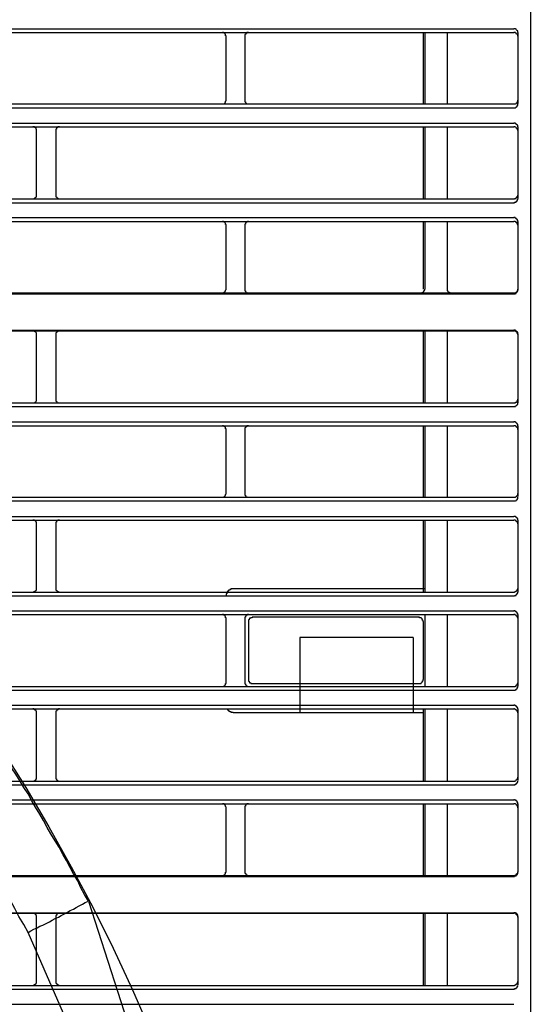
# Model space of a CAD drawing. Header units: millimetres. Extents: x 39871 to 53385, y 51832 to 57813.
# Tile 41 of 88: x 48642 to 48669, y 52544 to 52596. Entities that reach past the tile are written whole.
import ezdxf
from ezdxf import colors
from ezdxf.entities.mleader import LeaderData, LeaderLine
from ezdxf.math import Vec2, Vec3

# ---------------------------------------------------------------- set-up
doc = ezdxf.new("R2010")
doc.units = ezdxf.units.MM
doc.layers.add('AQUAREA', color=7, linetype='Continuous')
doc.layers.add('IS_KAN_OPIS', color=7, linetype='Continuous', lineweight=30)
doc.styles.add('ARIAL', font='ARIALN.TTF')

# ---------------------------------------------------------------- blocks, each defined once
blk = doc.blocks.new('SPLIT')
at = {"layer": 'AQUAREA'}
for points in [[(24879.86, -989.12), (24879.86, -1542.75)], [(24308.59, -1037.77), (24877.69, -1037.77)], [(24308.59, -1038.26), (24877.69, -1038.26)], [(24839.96, -1038.75), (24839.96, -1038.75), (24839.96, -1038.68), (24839.89, -1038.68), (24839.89, -1038.61), (24839.89, -1038.54), (24839.89, -1038.47), (24839.82, -1038.47), (24839.82, -1038.4), (24839.75, -1038.4), (24839.75, -1038.33), (24839.68, -1038.33), (24839.61, -1038.26), (24839.54, -1038.26), (24839.47, -1038.26)], [(24842.9, -1038.26), (24842.9, -1038.26), (24842.83, -1038.26), (24842.76, -1038.26), (24842.69, -1038.26), (24842.69, -1038.33), (24842.62, -1038.33), (24842.62, -1038.4), (24842.55, -1038.4), (24842.55, -1038.47), (24842.48, -1038.47), (24842.48, -1038.54), (24842.41, -1038.54), (24842.41, -1038.61), (24842.41, -1038.68), (24842.41, -1038.75)], [(24865.79, -1038.26), (24865.79, -1047.64)], [(24866, -1038.26), (24866, -1047.64)], [(24868.94, -1038.26), (24868.94, -1047.64)], [(24878.18, -1038.26), (24878.18, -1038.26), (24878.18, -1038.19), (24878.18, -1038.12), (24878.18, -1038.05), (24878.11, -1038.05), (24878.11, -1037.98), (24878.04, -1037.91), (24877.97, -1037.84), (24877.9, -1037.84), (24877.9, -1037.77), (24877.83, -1037.77), (24877.76, -1037.77), (24877.69, -1037.77)], [(24878.18, -1038.75), (24878.18, -1038.75), (24878.18, -1038.68), (24878.18, -1038.61), (24878.18, -1038.54), (24878.11, -1038.54), (24878.11, -1038.47), (24878.04, -1038.47), (24878.04, -1038.4), (24877.97, -1038.4), (24877.97, -1038.33), (24877.9, -1038.33), (24877.9, -1038.26), (24877.83, -1038.26), (24877.76, -1038.26), (24877.69, -1038.26)], [(24878.18, -1038.26), (24878.18, -1047.57)], [(24839.96, -1047.15), (24839.96, -1038.75)], [(24842.41, -1038.75), (24842.41, -1047.15)], [(24308.59, -1047.64), (24877.69, -1047.64)], [(24839.47, -1047.64), (24839.47, -1047.64), (24839.54, -1047.64), (24839.61, -1047.64), (24839.68, -1047.64), (24839.68, -1047.57), (24839.75, -1047.57), (24839.82, -1047.5), (24839.82, -1047.43), (24839.89, -1047.43), (24839.89, -1047.36), (24839.89, -1047.29), (24839.96, -1047.22), (24839.96, -1047.15)], [(24842.41, -1047.15), (24842.41, -1047.22), (24842.41, -1047.29), (24842.41, -1047.36), (24842.48, -1047.36), (24842.48, -1047.43), (24842.48, -1047.5), (24842.55, -1047.5), (24842.55, -1047.57), (24842.62, -1047.57), (24842.69, -1047.64), (24842.76, -1047.64), (24842.83, -1047.64), (24842.9, -1047.64)], [(24877.69, -1047.64), (24877.69, -1047.64), (24877.76, -1047.64), (24877.83, -1047.64), (24877.9, -1047.64), (24877.97, -1047.57), (24878.04, -1047.57), (24878.04, -1047.5), (24878.11, -1047.5), (24878.11, -1047.43), (24878.11, -1047.36), (24878.18, -1047.36), (24878.18, -1047.29), (24878.18, -1047.22), (24878.18, -1047.15)], [(24877.69, -1048.13), (24877.69, -1048.13), (24877.76, -1048.13), (24877.83, -1048.13), (24877.9, -1048.13), (24877.97, -1048.06), (24878.04, -1048.06), (24878.04, -1047.99), (24878.11, -1047.99), (24878.11, -1047.92), (24878.11, -1047.85), (24878.18, -1047.85), (24878.18, -1047.78), (24878.18, -1047.71), (24878.18, -1047.64)], [(24308.59, -1048.13), (24877.69, -1048.13)], [(24308.59, -1050.16), (24877.69, -1050.16)], [(24878.18, -1050.65), (24878.18, -1050.65), (24878.18, -1050.58), (24878.18, -1050.51), (24878.18, -1050.44), (24878.11, -1050.44), (24878.11, -1050.37), (24878.04, -1050.37), (24878.04, -1050.3), (24877.97, -1050.3), (24877.97, -1050.23), (24877.9, -1050.23), (24877.9, -1050.16), (24877.83, -1050.16), (24877.76, -1050.16), (24877.69, -1050.16)], [(24308.59, -1050.65), (24877.69, -1050.65)], [(24815.11, -1051.14), (24815.11, -1051.14), (24815.11, -1051.07), (24815.11, -1051), (24815.11, -1050.93), (24815.04, -1050.93), (24815.04, -1050.86), (24815.04, -1050.79), (24814.97, -1050.79), (24814.9, -1050.72), (24814.83, -1050.72), (24814.83, -1050.65), (24814.76, -1050.65), (24814.69, -1050.65), (24814.62, -1050.65)], [(24815.11, -1059.61), (24815.11, -1051.14)], [(24818.12, -1050.65), (24818.12, -1050.65), (24818.05, -1050.65), (24817.98, -1050.65), (24817.91, -1050.65), (24817.91, -1050.72), (24817.84, -1050.72), (24817.77, -1050.72), (24817.77, -1050.79), (24817.7, -1050.79), (24817.7, -1050.86), (24817.7, -1050.93), (24817.63, -1050.93), (24817.63, -1051), (24817.63, -1051.07), (24817.63, -1051.14)], [(24817.63, -1051.14), (24817.63, -1059.61)], [(24865.79, -1050.65), (24865.79, -1060.1)], [(24866, -1050.65), (24866, -1060.1)], [(24868.94, -1050.65), (24868.94, -1060.1)], [(24878.18, -1051.14), (24878.18, -1051.14), (24878.18, -1051.07), (24878.18, -1051), (24878.11, -1050.93), (24878.11, -1050.86), (24878.04, -1050.86), (24878.04, -1050.79), (24877.97, -1050.79), (24877.97, -1050.72), (24877.9, -1050.72), (24877.83, -1050.65), (24877.76, -1050.65), (24877.69, -1050.65)], [(24878.18, -1050.65), (24878.18, -1060.03)], [(24308.59, -1060.1), (24877.69, -1060.1)], [(24308.59, -1060.59), (24877.69, -1060.59)], [(24814.62, -1060.1), (24814.62, -1060.1), (24814.69, -1060.1), (24814.76, -1060.1), (24814.76, -1060.03), (24814.83, -1060.03), (24814.9, -1060.03), (24814.9, -1059.96), (24814.97, -1059.96), (24814.97, -1059.89), (24815.04, -1059.89), (24815.04, -1059.82), (24815.11, -1059.82), (24815.11, -1059.75), (24815.11, -1059.68), (24815.11, -1059.61)], [(24817.63, -1059.61), (24817.63, -1059.61), (24817.63, -1059.68), (24817.63, -1059.75), (24817.63, -1059.82), (24817.7, -1059.82), (24817.7, -1059.89), (24817.77, -1059.89), (24817.77, -1059.96), (24817.84, -1059.96), (24817.84, -1060.03), (24817.91, -1060.03), (24817.98, -1060.03), (24817.98, -1060.1), (24818.05, -1060.1), (24818.12, -1060.1)], [(24877.69, -1060.1), (24877.69, -1060.1), (24877.76, -1060.1), (24877.76, -1060.03), (24877.83, -1060.03), (24877.9, -1060.03), (24877.97, -1060.03), (24877.97, -1059.96), (24878.04, -1059.96), (24878.04, -1059.89), (24878.11, -1059.89), (24878.11, -1059.82), (24878.11, -1059.75), (24878.18, -1059.75), (24878.18, -1059.68), (24878.18, -1059.61)], [(24877.69, -1060.59), (24877.69, -1060.59), (24877.76, -1060.59), (24877.76, -1060.52), (24877.83, -1060.52), (24877.9, -1060.52), (24877.97, -1060.52), (24877.97, -1060.45), (24878.04, -1060.45), (24878.04, -1060.38), (24878.11, -1060.38), (24878.11, -1060.31), (24878.11, -1060.24), (24878.18, -1060.24), (24878.18, -1060.17), (24878.18, -1060.1)], [(24308.59, -1062.55), (24877.69, -1062.55)], [(24308.59, -1063.04), (24877.69, -1063.04)], [(24839.96, -1063.53), (24839.96, -1063.53), (24839.96, -1063.46), (24839.89, -1063.46), (24839.89, -1063.39), (24839.89, -1063.32), (24839.82, -1063.25), (24839.82, -1063.18), (24839.75, -1063.18), (24839.75, -1063.11), (24839.68, -1063.11), (24839.61, -1063.11), (24839.61, -1063.04), (24839.54, -1063.04), (24839.47, -1063.04)], [(24842.9, -1063.04), (24842.9, -1063.04), (24842.83, -1063.04), (24842.76, -1063.04), (24842.76, -1063.11), (24842.69, -1063.11), (24842.62, -1063.11), (24842.62, -1063.18), (24842.55, -1063.18), (24842.55, -1063.25), (24842.48, -1063.25), (24842.48, -1063.32), (24842.48, -1063.39), (24842.41, -1063.39), (24842.41, -1063.46), (24842.41, -1063.53)], [(24865.79, -1063.04), (24865.79, -1071.93)], [(24866, -1063.04), (24866, -1071.93)], [(24868.94, -1063.04), (24868.94, -1071.93)], [(24878.18, -1063.04), (24878.18, -1063.04), (24878.18, -1062.97), (24878.18, -1062.9), (24878.11, -1062.9), (24878.11, -1062.83), (24878.11, -1062.76), (24878.04, -1062.76), (24878.04, -1062.69), (24877.97, -1062.69), (24877.97, -1062.62), (24877.9, -1062.62), (24877.83, -1062.62), (24877.83, -1062.55), (24877.76, -1062.55), (24877.69, -1062.55)], [(24878.18, -1063.53), (24878.18, -1063.53), (24878.18, -1063.46), (24878.18, -1063.39), (24878.11, -1063.39), (24878.11, -1063.32), (24878.11, -1063.25), (24878.04, -1063.25), (24878.04, -1063.18), (24877.97, -1063.18), (24877.97, -1063.11), (24877.9, -1063.11), (24877.83, -1063.11), (24877.83, -1063.04), (24877.76, -1063.04), (24877.69, -1063.04)], [(24878.18, -1063.04), (24878.18, -1072.07)], [(24839.96, -1071.93), (24839.96, -1063.53)], [(24842.41, -1063.53), (24842.41, -1071.93)], [(24839.47, -1072.42), (24839.47, -1072.42), (24839.54, -1072.42), (24839.61, -1072.42), (24839.68, -1072.42), (24839.68, -1072.35), (24839.75, -1072.35), (24839.75, -1072.28), (24839.82, -1072.28), (24839.82, -1072.21), (24839.89, -1072.21), (24839.89, -1072.14), (24839.89, -1072.07), (24839.96, -1072), (24839.96, -1071.93)], [(24842.41, -1071.93), (24842.41, -1072), (24842.41, -1072.07), (24842.41, -1072.14), (24842.48, -1072.14), (24842.48, -1072.21), (24842.48, -1072.28), (24842.55, -1072.28), (24842.55, -1072.35), (24842.62, -1072.35), (24842.69, -1072.42), (24842.76, -1072.42), (24842.83, -1072.42), (24842.9, -1072.42)], [(24865.51, -1072.42), (24865.51, -1072.42), (24865.58, -1072.42), (24865.65, -1072.42), (24865.72, -1072.42), (24865.72, -1072.35), (24865.79, -1072.35), (24865.79, -1072.28), (24865.86, -1072.28), (24865.86, -1072.21), (24865.93, -1072.21), (24865.93, -1072.14), (24865.93, -1072.07), (24866, -1072.07), (24866, -1072), (24866, -1071.93)], [(24868.94, -1071.93), (24868.94, -1072), (24868.94, -1072.07), (24868.94, -1072.14), (24869.01, -1072.14), (24869.01, -1072.21), (24869.08, -1072.28), (24869.08, -1072.35), (24869.15, -1072.35), (24869.22, -1072.35), (24869.22, -1072.42), (24869.29, -1072.42), (24869.36, -1072.42), (24869.43, -1072.42)], [(24877.69, -1072.42), (24877.69, -1072.42), (24877.76, -1072.42), (24877.83, -1072.42), (24877.9, -1072.42), (24877.97, -1072.35), (24878.04, -1072.35), (24878.04, -1072.28), (24878.11, -1072.28), (24878.11, -1072.21), (24878.11, -1072.14), (24878.18, -1072.14), (24878.18, -1072.07), (24878.18, -1072), (24878.18, -1071.93)], [(24877.69, -1072.56), (24877.69, -1072.56), (24877.76, -1072.56), (24877.83, -1072.56), (24877.83, -1072.49), (24877.9, -1072.49), (24877.97, -1072.49), (24877.97, -1072.42), (24878.04, -1072.42), (24878.04, -1072.35), (24878.11, -1072.35), (24878.11, -1072.28), (24878.11, -1072.21), (24878.18, -1072.21), (24878.18, -1072.14), (24878.18, -1072.07)], [(24308.59, -1072.56), (24877.69, -1072.56)], [(24789.84, -1072.42), (24839.47, -1072.42)], [(24839.47, -1072.42), (24865.51, -1072.42)], [(24865.51, -1072.42), (24877.69, -1072.42)], [(24308.59, -1077.32), (24877.69, -1077.32)], [(24765.06, -1077.39), (24814.62, -1077.39)], [(24814.62, -1077.39), (24865.51, -1077.39)], [(24815.11, -1077.88), (24815.11, -1077.88), (24815.11, -1077.81), (24815.11, -1077.74), (24815.11, -1077.67), (24815.04, -1077.67), (24815.04, -1077.6), (24814.97, -1077.6), (24814.97, -1077.53), (24814.9, -1077.53), (24814.9, -1077.46), (24814.83, -1077.46), (24814.76, -1077.46), (24814.76, -1077.39), (24814.69, -1077.39), (24814.62, -1077.39)], [(24818.12, -1077.39), (24818.12, -1077.39), (24818.05, -1077.39), (24817.98, -1077.39), (24817.98, -1077.46), (24817.91, -1077.46), (24817.84, -1077.46), (24817.84, -1077.53), (24817.77, -1077.53), (24817.77, -1077.6), (24817.7, -1077.6), (24817.7, -1077.67), (24817.63, -1077.67), (24817.63, -1077.74), (24817.63, -1077.81), (24817.63, -1077.88)], [(24865.51, -1077.39), (24877.69, -1077.39)], [(24865.79, -1077.39), (24865.79, -1086.84)], [(24866, -1077.39), (24866, -1086.84)], [(24868.94, -1077.39), (24868.94, -1086.84)], [(24878.18, -1077.81), (24878.18, -1077.81), (24878.18, -1077.74), (24878.18, -1077.67), (24878.18, -1077.6), (24878.11, -1077.6), (24878.11, -1077.53), (24878.04, -1077.53), (24878.04, -1077.46), (24877.97, -1077.46), (24877.97, -1077.39), (24877.9, -1077.39), (24877.9, -1077.32), (24877.83, -1077.32), (24877.76, -1077.32), (24877.69, -1077.32)], [(24878.18, -1077.88), (24878.18, -1077.88), (24878.18, -1077.81), (24878.18, -1077.74), (24878.11, -1077.74), (24878.11, -1077.67), (24878.11, -1077.6), (24878.04, -1077.6), (24878.04, -1077.53), (24877.97, -1077.53), (24877.97, -1077.46), (24877.9, -1077.46), (24877.83, -1077.46), (24877.76, -1077.46), (24877.76, -1077.39), (24877.69, -1077.39)], [(24815.11, -1086.35), (24815.11, -1077.88)], [(24817.63, -1077.88), (24817.63, -1086.35)], [(24878.18, -1077.81), (24878.18, -1086.84)], [(24814.62, -1086.84), (24814.62, -1086.84), (24814.69, -1086.84), (24814.76, -1086.84), (24814.83, -1086.84), (24814.9, -1086.77), (24814.97, -1086.77), (24814.97, -1086.7), (24815.04, -1086.7), (24815.04, -1086.63), (24815.11, -1086.56), (24815.11, -1086.49), (24815.11, -1086.42), (24815.11, -1086.35)], [(24817.63, -1086.35), (24817.63, -1086.35), (24817.63, -1086.42), (24817.63, -1086.49), (24817.63, -1086.56), (24817.63, -1086.63), (24817.7, -1086.63), (24817.7, -1086.7), (24817.77, -1086.7), (24817.77, -1086.77), (24817.84, -1086.77), (24817.91, -1086.84), (24817.98, -1086.84), (24818.05, -1086.84), (24818.12, -1086.84)], [(24877.69, -1086.84), (24877.69, -1086.84), (24877.76, -1086.84), (24877.83, -1086.84), (24877.9, -1086.84), (24877.9, -1086.77), (24877.97, -1086.77), (24878.04, -1086.77), (24878.04, -1086.7), (24878.11, -1086.7), (24878.11, -1086.63), (24878.11, -1086.56), (24878.18, -1086.56), (24878.18, -1086.49), (24878.18, -1086.42), (24878.18, -1086.35)], [(24308.59, -1086.84), (24877.69, -1086.84)], [(24308.59, -1087.33), (24877.69, -1087.33)], [(24877.69, -1087.33), (24877.69, -1087.33), (24877.76, -1087.33), (24877.83, -1087.33), (24877.9, -1087.33), (24877.9, -1087.26), (24877.97, -1087.26), (24878.04, -1087.19), (24878.11, -1087.12), (24878.11, -1087.05), (24878.18, -1087.05), (24878.18, -1086.98), (24878.18, -1086.91), (24878.18, -1086.84)], [(24308.59, -1089.36), (24877.69, -1089.36)], [(24308.59, -1089.85), (24877.69, -1089.85)], [(24839.96, -1090.34), (24839.96, -1090.34), (24839.96, -1090.27), (24839.89, -1090.27), (24839.89, -1090.2), (24839.89, -1090.13), (24839.89, -1090.06), (24839.82, -1090.06), (24839.82, -1089.99), (24839.75, -1089.99), (24839.75, -1089.92), (24839.68, -1089.92), (24839.61, -1089.85), (24839.54, -1089.85), (24839.47, -1089.85)], [(24842.9, -1089.85), (24842.9, -1089.85), (24842.83, -1089.85), (24842.76, -1089.85), (24842.69, -1089.85), (24842.69, -1089.92), (24842.62, -1089.92), (24842.62, -1089.99), (24842.55, -1089.99), (24842.55, -1090.06), (24842.48, -1090.06), (24842.48, -1090.13), (24842.41, -1090.13), (24842.41, -1090.2), (24842.41, -1090.27), (24842.41, -1090.34)], [(24865.79, -1089.85), (24865.79, -1099.23)], [(24866, -1089.85), (24866, -1099.23)], [(24868.94, -1089.85), (24868.94, -1099.23)], [(24878.18, -1089.85), (24878.18, -1089.85), (24878.18, -1089.78), (24878.18, -1089.71), (24878.18, -1089.64), (24878.11, -1089.64), (24878.11, -1089.57), (24878.04, -1089.5), (24877.97, -1089.43), (24877.9, -1089.43), (24877.9, -1089.36), (24877.83, -1089.36), (24877.76, -1089.36), (24877.69, -1089.36)], [(24878.18, -1090.34), (24878.18, -1090.34), (24878.18, -1090.27), (24878.18, -1090.2), (24878.18, -1090.13), (24878.11, -1090.13), (24878.11, -1090.06), (24878.04, -1090.06), (24878.04, -1089.99), (24877.97, -1089.99), (24877.97, -1089.92), (24877.9, -1089.92), (24877.9, -1089.85), (24877.83, -1089.85), (24877.76, -1089.85), (24877.69, -1089.85)], [(24878.18, -1089.85), (24878.18, -1099.16)], [(24839.96, -1098.74), (24839.96, -1090.34)], [(24842.41, -1090.34), (24842.41, -1098.74)], [(24308.59, -1099.23), (24877.69, -1099.23)], [(24839.47, -1099.23), (24839.47, -1099.23), (24839.54, -1099.23), (24839.61, -1099.23), (24839.68, -1099.23), (24839.68, -1099.16), (24839.75, -1099.16), (24839.82, -1099.09), (24839.82, -1099.02), (24839.89, -1099.02), (24839.89, -1098.95), (24839.89, -1098.88), (24839.96, -1098.81), (24839.96, -1098.74)], [(24842.41, -1098.74), (24842.41, -1098.81), (24842.41, -1098.88), (24842.41, -1098.95), (24842.48, -1098.95), (24842.48, -1099.02), (24842.48, -1099.09), (24842.55, -1099.09), (24842.55, -1099.16), (24842.62, -1099.16), (24842.69, -1099.23), (24842.76, -1099.23), (24842.83, -1099.23), (24842.9, -1099.23)], [(24877.69, -1099.23), (24877.69, -1099.23), (24877.76, -1099.23), (24877.83, -1099.23), (24877.9, -1099.23), (24877.97, -1099.16), (24878.04, -1099.16), (24878.04, -1099.09), (24878.11, -1099.09), (24878.11, -1099.02), (24878.11, -1098.95), (24878.18, -1098.95), (24878.18, -1098.88), (24878.18, -1098.81), (24878.18, -1098.74)], [(24877.69, -1099.72), (24877.69, -1099.72), (24877.76, -1099.72), (24877.83, -1099.72), (24877.9, -1099.72), (24877.97, -1099.65), (24878.04, -1099.65), (24878.04, -1099.58), (24878.11, -1099.58), (24878.11, -1099.51), (24878.11, -1099.44), (24878.18, -1099.44), (24878.18, -1099.37), (24878.18, -1099.3), (24878.18, -1099.23)], [(24308.59, -1099.72), (24877.69, -1099.72)], [(24308.59, -1101.75), (24877.69, -1101.75)], [(24878.18, -1102.24), (24878.18, -1102.24), (24878.18, -1102.17), (24878.18, -1102.1), (24878.18, -1102.03), (24878.11, -1102.03), (24878.11, -1101.96), (24878.04, -1101.96), (24878.04, -1101.89), (24877.97, -1101.89), (24877.97, -1101.82), (24877.9, -1101.82), (24877.9, -1101.75), (24877.83, -1101.75), (24877.76, -1101.75), (24877.69, -1101.75)], [(24308.59, -1102.24), (24877.69, -1102.24)], [(24815.11, -1102.73), (24815.11, -1102.73), (24815.11, -1102.66), (24815.11, -1102.59), (24815.11, -1102.52), (24815.04, -1102.52), (24815.04, -1102.45), (24815.04, -1102.38), (24814.97, -1102.38), (24814.9, -1102.31), (24814.83, -1102.31), (24814.83, -1102.24), (24814.76, -1102.24), (24814.69, -1102.24), (24814.62, -1102.24)], [(24815.11, -1111.2), (24815.11, -1102.73)], [(24818.12, -1102.24), (24818.12, -1102.24), (24818.05, -1102.24), (24817.98, -1102.24), (24817.91, -1102.24), (24817.91, -1102.31), (24817.84, -1102.31), (24817.77, -1102.31), (24817.77, -1102.38), (24817.7, -1102.38), (24817.7, -1102.45), (24817.7, -1102.52), (24817.63, -1102.52), (24817.63, -1102.59), (24817.63, -1102.66), (24817.63, -1102.73)], [(24817.63, -1102.73), (24817.63, -1111.2)], [(24865.79, -1102.24), (24865.79, -1111.69)], [(24866, -1102.24), (24866, -1111.69)], [(24868.94, -1102.24), (24868.94, -1111.69)], [(24878.18, -1102.73), (24878.18, -1102.73), (24878.18, -1102.66), (24878.18, -1102.59), (24878.11, -1102.52), (24878.11, -1102.45), (24878.04, -1102.45), (24878.04, -1102.38), (24877.97, -1102.38), (24877.97, -1102.31), (24877.9, -1102.31), (24877.83, -1102.24), (24877.76, -1102.24), (24877.69, -1102.24)], [(24878.18, -1102.24), (24878.18, -1111.69)], [(24308.59, -1111.69), (24877.69, -1111.69)], [(24308.59, -1112.18), (24877.69, -1112.18)], [(24814.62, -1111.69), (24814.62, -1111.69), (24814.69, -1111.69), (24814.76, -1111.69), (24814.76, -1111.62), (24814.83, -1111.62), (24814.9, -1111.62), (24814.9, -1111.55), (24814.97, -1111.55), (24814.97, -1111.48), (24815.04, -1111.48), (24815.04, -1111.41), (24815.11, -1111.41), (24815.11, -1111.34), (24815.11, -1111.27), (24815.11, -1111.2)], [(24817.63, -1111.2), (24817.63, -1111.2), (24817.63, -1111.27), (24817.63, -1111.34), (24817.63, -1111.41), (24817.7, -1111.41), (24817.7, -1111.48), (24817.77, -1111.48), (24817.77, -1111.55), (24817.84, -1111.55), (24817.84, -1111.62), (24817.91, -1111.62), (24817.98, -1111.62), (24817.98, -1111.69), (24818.05, -1111.69), (24818.12, -1111.69)], [(24840.1, -1111.69), (24840.1, -1111.69), (24840.1, -1111.76), (24840.03, -1111.76), (24840.03, -1111.83), (24840.03, -1111.9), (24839.96, -1111.9), (24839.96, -1111.97), (24839.96, -1112.04), (24839.96, -1112.11), (24839.96, -1112.18), (24839.96, -1112.25)], [(24840.94, -1111.27), (24840.94, -1111.27), (24840.87, -1111.27), (24840.8, -1111.27), (24840.73, -1111.27), (24840.66, -1111.27), (24840.59, -1111.27), (24840.59, -1111.34), (24840.52, -1111.34), (24840.45, -1111.34), (24840.45, -1111.41), (24840.38, -1111.41), (24840.31, -1111.41), (24840.31, -1111.48), (24840.24, -1111.48), (24840.24, -1111.55), (24840.17, -1111.55), (24840.17, -1111.62), (24840.1, -1111.62), (24840.1, -1111.69)], [(24866, -1111.27), (24840.94, -1111.27)], [(24877.69, -1111.69), (24877.69, -1111.69), (24877.76, -1111.69), (24877.83, -1111.62), (24877.9, -1111.62), (24877.97, -1111.62), (24877.97, -1111.55), (24878.04, -1111.55), (24878.04, -1111.48), (24878.11, -1111.48), (24878.11, -1111.41), (24878.11, -1111.34), (24878.18, -1111.34), (24878.18, -1111.27), (24878.18, -1111.2)], [(24877.69, -1112.18), (24877.69, -1112.18), (24877.76, -1112.18), (24877.76, -1112.11), (24877.83, -1112.11), (24877.9, -1112.11), (24877.97, -1112.11), (24877.97, -1112.04), (24878.04, -1112.04), (24878.04, -1111.97), (24878.11, -1111.97), (24878.11, -1111.9), (24878.11, -1111.83), (24878.18, -1111.83), (24878.18, -1111.76), (24878.18, -1111.69)], [(24308.59, -1114.14), (24877.69, -1114.14)], [(24308.59, -1114.63), (24877.69, -1114.63)], [(24839.96, -1115.12), (24839.96, -1115.12), (24839.96, -1115.05), (24839.89, -1115.05), (24839.89, -1114.98), (24839.89, -1114.91), (24839.82, -1114.84), (24839.82, -1114.77), (24839.75, -1114.77), (24839.75, -1114.7), (24839.68, -1114.7), (24839.61, -1114.7), (24839.61, -1114.63), (24839.54, -1114.63), (24839.47, -1114.63)], [(24842.9, -1114.63), (24842.9, -1114.63), (24842.83, -1114.63), (24842.76, -1114.63), (24842.76, -1114.7), (24842.69, -1114.7), (24842.62, -1114.7), (24842.62, -1114.77), (24842.55, -1114.77), (24842.55, -1114.84), (24842.48, -1114.84), (24842.48, -1114.91), (24842.48, -1114.98), (24842.41, -1114.98), (24842.41, -1115.05), (24842.41, -1115.12)], [(24866, -1114.63), (24866, -1124.08)], [(24868.94, -1114.63), (24868.94, -1124.08)], [(24878.18, -1114.63), (24878.18, -1114.63), (24878.18, -1114.56), (24878.18, -1114.49), (24878.11, -1114.49), (24878.11, -1114.42), (24878.11, -1114.35), (24878.04, -1114.35), (24878.04, -1114.28), (24877.97, -1114.28), (24877.97, -1114.21), (24877.9, -1114.21), (24877.83, -1114.21), (24877.83, -1114.14), (24877.76, -1114.14), (24877.69, -1114.14)], [(24878.18, -1115.12), (24878.18, -1115.12), (24878.18, -1115.05), (24878.18, -1114.98), (24878.11, -1114.98), (24878.11, -1114.91), (24878.11, -1114.84), (24878.04, -1114.84), (24878.04, -1114.77), (24877.97, -1114.77), (24877.97, -1114.7), (24877.9, -1114.7), (24877.83, -1114.7), (24877.83, -1114.63), (24877.76, -1114.63), (24877.69, -1114.63)], [(24878.18, -1114.63), (24878.18, -1124.01)], [(24839.96, -1123.59), (24839.96, -1115.12)], [(24842.41, -1115.12), (24842.41, -1123.59)], [(24843.39, -1114.98), (24843.39, -1114.98), (24843.39, -1115.05), (24843.32, -1115.05), (24843.25, -1115.05), (24843.18, -1115.05), (24843.18, -1115.12), (24843.11, -1115.12), (24843.04, -1115.12), (24843.04, -1115.19), (24842.97, -1115.19), (24842.97, -1115.26), (24842.97, -1115.33), (24842.9, -1115.33), (24842.9, -1115.4), (24842.9, -1115.47), (24842.9, -1115.54)], [(24842.9, -1115.54), (24842.9, -1123.17)], [(24865.3, -1114.98), (24843.39, -1114.98)], [(24865.79, -1115.54), (24865.79, -1115.47), (24865.79, -1115.4), (24865.72, -1115.4), (24865.72, -1115.33), (24865.72, -1115.26), (24865.65, -1115.26), (24865.65, -1115.19), (24865.58, -1115.12), (24865.51, -1115.12), (24865.51, -1115.05), (24865.44, -1115.05), (24865.37, -1115.05), (24865.3, -1115.05), (24865.3, -1114.98)], [(24865.79, -1115.54), (24865.79, -1123.17)], [(24864.46, -1117.64), (24849.62, -1117.64)], [(24849.62, -1117.64), (24849.62, -1127.51)], [(24864.46, -1117.64), (24864.46, -1127.51)], [(24839.47, -1124.08), (24839.47, -1124.08), (24839.54, -1124.08), (24839.61, -1124.08), (24839.61, -1124.01), (24839.68, -1124.01), (24839.75, -1124.01), (24839.75, -1123.94), (24839.82, -1123.94), (24839.82, -1123.87), (24839.89, -1123.8), (24839.89, -1123.73), (24839.89, -1123.66), (24839.96, -1123.66), (24839.96, -1123.59)], [(24842.41, -1123.59), (24842.41, -1123.59), (24842.41, -1123.66), (24842.41, -1123.73), (24842.48, -1123.73), (24842.48, -1123.8), (24842.48, -1123.87), (24842.55, -1123.87), (24842.55, -1123.94), (24842.62, -1123.94), (24842.62, -1124.01), (24842.69, -1124.01), (24842.76, -1124.01), (24842.76, -1124.08), (24842.83, -1124.08), (24842.9, -1124.08)], [(24842.9, -1123.17), (24842.9, -1123.24), (24842.9, -1123.31), (24842.9, -1123.38), (24842.97, -1123.38), (24842.97, -1123.45), (24842.97, -1123.52), (24843.04, -1123.52), (24843.04, -1123.59), (24843.11, -1123.59), (24843.18, -1123.59), (24843.18, -1123.66), (24843.25, -1123.66), (24843.32, -1123.66), (24843.39, -1123.66), (24843.39, -1123.73)], [(24865.3, -1123.73), (24843.39, -1123.73)], [(24865.3, -1123.73), (24865.3, -1123.73), (24865.3, -1123.66), (24865.37, -1123.66), (24865.44, -1123.66), (24865.51, -1123.66), (24865.51, -1123.59), (24865.58, -1123.59), (24865.65, -1123.52), (24865.65, -1123.45), (24865.72, -1123.45), (24865.72, -1123.38), (24865.72, -1123.31), (24865.79, -1123.31), (24865.79, -1123.24), (24865.79, -1123.17)], [(24877.69, -1124.08), (24877.69, -1124.08), (24877.76, -1124.08), (24877.83, -1124.08), (24877.83, -1124.01), (24877.9, -1124.01), (24877.97, -1124.01), (24877.97, -1123.94), (24878.04, -1123.94), (24878.04, -1123.87), (24878.11, -1123.87), (24878.11, -1123.8), (24878.11, -1123.73), (24878.18, -1123.73), (24878.18, -1123.66), (24878.18, -1123.59)], [(24308.59, -1124.08), (24877.69, -1124.08)], [(24308.59, -1124.57), (24877.69, -1124.57)], [(24877.69, -1124.57), (24877.69, -1124.57), (24877.76, -1124.57), (24877.83, -1124.57), (24877.83, -1124.5), (24877.9, -1124.5), (24877.97, -1124.5), (24877.97, -1124.43), (24878.04, -1124.43), (24878.04, -1124.36), (24878.11, -1124.36), (24878.11, -1124.29), (24878.11, -1124.22), (24878.18, -1124.22), (24878.18, -1124.15), (24878.18, -1124.08)], [(24308.59, -1126.53), (24877.69, -1126.53)], [(24308.59, -1127.02), (24877.69, -1127.02)], [(24815.11, -1127.51), (24815.11, -1127.51), (24815.11, -1127.44), (24815.11, -1127.37), (24815.11, -1127.3), (24815.04, -1127.3), (24815.04, -1127.23), (24814.97, -1127.23), (24814.97, -1127.16), (24814.9, -1127.16), (24814.9, -1127.09), (24814.83, -1127.09), (24814.76, -1127.09), (24814.76, -1127.02), (24814.69, -1127.02), (24814.62, -1127.02)], [(24815.11, -1135.98), (24815.11, -1127.51)], [(24818.12, -1127.02), (24818.12, -1127.02), (24818.05, -1127.02), (24817.98, -1127.02), (24817.98, -1127.09), (24817.91, -1127.09), (24817.84, -1127.09), (24817.84, -1127.16), (24817.77, -1127.16), (24817.77, -1127.23), (24817.7, -1127.23), (24817.7, -1127.3), (24817.63, -1127.3), (24817.63, -1127.37), (24817.63, -1127.44), (24817.63, -1127.51)], [(24817.63, -1127.51), (24817.63, -1135.98)], [(24840.1, -1127.02), (24840.1, -1127.02), (24840.1, -1127.09), (24840.17, -1127.09), (24840.17, -1127.16), (24840.24, -1127.16), (24840.24, -1127.23), (24840.31, -1127.23), (24840.31, -1127.3), (24840.38, -1127.3), (24840.45, -1127.37), (24840.52, -1127.37), (24840.59, -1127.37), (24840.59, -1127.44), (24840.66, -1127.44), (24840.73, -1127.44), (24840.8, -1127.44), (24840.87, -1127.44), (24840.94, -1127.51)], [(24865.79, -1127.51), (24840.94, -1127.51)], [(24864.46, -1127.51), (24849.62, -1127.51)], [(24865.79, -1127.02), (24865.79, -1136.47)], [(24866, -1127.02), (24866, -1136.47)], [(24868.94, -1127.02), (24868.94, -1136.47)], [(24878.18, -1127.02), (24878.18, -1127.02), (24878.18, -1126.95), (24878.18, -1126.88), (24878.11, -1126.88), (24878.11, -1126.81), (24878.11, -1126.74), (24878.04, -1126.74), (24878.04, -1126.67), (24877.97, -1126.67), (24877.97, -1126.6), (24877.9, -1126.6), (24877.83, -1126.6), (24877.83, -1126.53), (24877.76, -1126.53), (24877.69, -1126.53)], [(24878.18, -1127.51), (24878.18, -1127.51), (24878.18, -1127.44), (24878.18, -1127.37), (24878.11, -1127.37), (24878.11, -1127.3), (24878.11, -1127.23), (24878.04, -1127.23), (24878.04, -1127.16), (24877.97, -1127.16), (24877.97, -1127.09), (24877.9, -1127.09), (24877.83, -1127.09), (24877.76, -1127.02), (24877.69, -1127.02)], [(24878.18, -1127.02), (24878.18, -1136.4)], [(24821.9, -1152.22), (24821.41, -1151.38), (24820.92, -1150.47), (24820.5, -1149.56), (24820.01, -1148.72), (24819.52, -1147.81), (24819.03, -1146.9), (24818.54, -1146.06), (24818.05, -1145.15), (24817.56, -1144.31), (24817, -1143.4), (24816.51, -1142.56), (24816.02, -1141.65), (24815.53, -1140.81), (24814.97, -1139.9), (24814.48, -1139.06), (24813.99, -1138.15), (24813.43, -1137.31), (24812.94, -1136.47), (24812.38, -1135.56), (24811.82, -1134.72)], [(24308.59, -1136.47), (24877.69, -1136.47)], [(24813.99, -1156.35), (24813.43, -1155.3), (24812.8, -1154.25), (24812.24, -1153.2), (24811.68, -1152.15), (24811.12, -1151.1), (24810.49, -1150.05), (24809.93, -1149), (24809.3, -1147.95), (24808.74, -1146.9), (24808.11, -1145.85), (24807.55, -1144.8), (24806.92, -1143.82), (24806.29, -1142.77), (24805.66, -1141.72), (24805.1, -1140.67), (24804.47, -1139.69), (24803.84, -1138.64), (24803.21, -1137.66), (24802.58, -1136.61), (24801.95, -1135.63)], [(24814.62, -1136.47), (24814.62, -1136.47), (24814.69, -1136.47), (24814.76, -1136.47), (24814.83, -1136.47), (24814.83, -1136.4), (24814.9, -1136.4), (24814.97, -1136.33), (24815.04, -1136.33), (24815.04, -1136.26), (24815.04, -1136.19), (24815.11, -1136.19), (24815.11, -1136.12), (24815.11, -1136.05), (24815.11, -1135.98)], [(24817.63, -1135.98), (24817.63, -1135.98), (24817.63, -1136.05), (24817.63, -1136.12), (24817.63, -1136.19), (24817.7, -1136.19), (24817.7, -1136.26), (24817.7, -1136.33), (24817.77, -1136.33), (24817.77, -1136.4), (24817.84, -1136.4), (24817.91, -1136.4), (24817.91, -1136.47), (24817.98, -1136.47), (24818.05, -1136.47), (24818.12, -1136.47)], [(24877.69, -1136.47), (24877.69, -1136.47), (24877.76, -1136.47), (24877.83, -1136.47), (24877.9, -1136.4), (24877.97, -1136.4), (24877.97, -1136.33), (24878.04, -1136.33), (24878.04, -1136.26), (24878.11, -1136.26), (24878.11, -1136.19), (24878.18, -1136.12), (24878.18, -1136.05), (24878.18, -1135.98)], [(24877.69, -1136.96), (24877.69, -1136.96), (24877.76, -1136.96), (24877.83, -1136.96), (24877.83, -1136.89), (24877.9, -1136.89), (24877.97, -1136.89), (24877.97, -1136.82), (24878.04, -1136.82), (24878.04, -1136.75), (24878.11, -1136.75), (24878.11, -1136.68), (24878.18, -1136.61), (24878.18, -1136.54), (24878.18, -1136.47)], [(24308.59, -1136.96), (24877.69, -1136.96)], [(24308.59, -1138.92), (24877.69, -1138.92)], [(24878.18, -1139.48), (24878.18, -1139.41), (24878.18, -1139.34), (24878.18, -1139.27), (24878.11, -1139.27), (24878.11, -1139.2), (24878.11, -1139.13), (24878.04, -1139.13), (24878.04, -1139.06), (24877.97, -1139.06), (24877.97, -1138.99), (24877.9, -1138.99), (24877.83, -1138.99), (24877.76, -1138.99), (24877.76, -1138.92), (24877.69, -1138.92)], [(24308.59, -1139.48), (24877.69, -1139.48)], [(24839.96, -1139.97), (24839.96, -1139.9), (24839.89, -1139.83), (24839.89, -1139.76), (24839.89, -1139.69), (24839.82, -1139.69), (24839.82, -1139.62), (24839.75, -1139.55), (24839.68, -1139.55), (24839.68, -1139.48), (24839.61, -1139.48), (24839.54, -1139.48), (24839.47, -1139.48)], [(24839.96, -1148.37), (24839.96, -1139.97)], [(24842.9, -1139.48), (24842.9, -1139.48), (24842.83, -1139.48), (24842.76, -1139.48), (24842.69, -1139.48), (24842.62, -1139.55), (24842.55, -1139.55), (24842.55, -1139.62), (24842.48, -1139.62), (24842.48, -1139.69), (24842.48, -1139.76), (24842.41, -1139.76), (24842.41, -1139.83), (24842.41, -1139.9), (24842.41, -1139.97)], [(24842.41, -1139.97), (24842.41, -1148.37)], [(24865.79, -1139.48), (24865.79, -1148.86)], [(24866, -1139.48), (24866, -1148.86)], [(24868.94, -1139.48), (24868.94, -1148.86)], [(24878.18, -1139.97), (24878.18, -1139.9), (24878.18, -1139.83), (24878.18, -1139.76), (24878.11, -1139.76), (24878.11, -1139.69), (24878.11, -1139.62), (24878.04, -1139.62), (24878.04, -1139.55), (24877.97, -1139.55), (24877.9, -1139.48), (24877.83, -1139.48), (24877.76, -1139.48), (24877.69, -1139.48)], [(24878.18, -1139.48), (24878.18, -1148.44)], [(24839.47, -1148.86), (24839.47, -1148.86), (24839.54, -1148.86), (24839.61, -1148.86), (24839.68, -1148.79), (24839.75, -1148.79), (24839.75, -1148.72), (24839.82, -1148.72), (24839.82, -1148.65), (24839.89, -1148.65), (24839.89, -1148.58), (24839.89, -1148.51), (24839.89, -1148.44), (24839.96, -1148.44), (24839.96, -1148.37)], [(24842.41, -1148.37), (24842.41, -1148.37), (24842.41, -1148.44), (24842.41, -1148.51), (24842.41, -1148.58), (24842.48, -1148.58), (24842.48, -1148.65), (24842.55, -1148.65), (24842.55, -1148.72), (24842.62, -1148.72), (24842.62, -1148.79), (24842.69, -1148.79), (24842.69, -1148.86), (24842.76, -1148.86), (24842.83, -1148.86), (24842.9, -1148.86)], [(24877.69, -1148.86), (24877.69, -1148.86), (24877.76, -1148.86), (24877.83, -1148.86), (24877.9, -1148.86), (24877.9, -1148.79), (24877.97, -1148.79), (24877.97, -1148.72), (24878.04, -1148.72), (24878.04, -1148.65), (24878.11, -1148.65), (24878.11, -1148.58), (24878.18, -1148.58), (24878.18, -1148.51), (24878.18, -1148.44), (24878.18, -1148.37)], [(24877.69, -1149), (24877.69, -1149), (24877.76, -1149), (24877.76, -1148.93), (24877.83, -1148.93), (24877.9, -1148.93), (24877.97, -1148.93), (24877.97, -1148.86), (24878.04, -1148.86), (24878.04, -1148.79), (24878.11, -1148.79), (24878.11, -1148.72), (24878.11, -1148.65), (24878.18, -1148.65), (24878.18, -1148.58), (24878.18, -1148.51), (24878.18, -1148.44)], [(24308.59, -1148.86), (24877.69, -1148.86)], [(24308.59, -1149), (24877.69, -1149)], [(24813.99, -1156.35), (24814.34, -1156.14), (24814.76, -1155.93), (24815.18, -1155.72), (24815.53, -1155.51), (24815.95, -1155.37), (24816.37, -1155.16), (24816.79, -1154.95), (24817.14, -1154.74), (24817.56, -1154.53), (24817.98, -1154.32), (24818.33, -1154.11), (24818.75, -1153.9), (24819.17, -1153.69), (24819.52, -1153.48), (24819.94, -1153.27), (24820.29, -1153.06), (24820.71, -1152.85), (24821.13, -1152.64), (24821.48, -1152.43), (24821.9, -1152.22)], [(24821.9, -1152.22), (24842.2, -1215.22)], [(24308.59, -1153.76), (24877.69, -1153.76)], [(24308.59, -1153.83), (24877.69, -1153.83)], [(24815.11, -1154.32), (24815.11, -1154.32), (24815.11, -1154.25), (24815.11, -1154.18), (24815.11, -1154.11), (24815.04, -1154.11), (24815.04, -1154.04), (24815.04, -1153.97), (24814.97, -1153.97), (24814.9, -1153.9), (24814.83, -1153.9), (24814.83, -1153.83), (24814.76, -1153.83), (24814.69, -1153.83), (24814.62, -1153.83)], [(24815.11, -1162.79), (24815.11, -1154.32)], [(24818.12, -1153.83), (24818.12, -1153.83), (24818.05, -1153.83), (24817.98, -1153.83), (24817.91, -1153.83), (24817.91, -1153.9), (24817.84, -1153.9), (24817.77, -1153.9), (24817.77, -1153.97), (24817.7, -1153.97), (24817.7, -1154.04), (24817.7, -1154.11), (24817.63, -1154.11), (24817.63, -1154.18), (24817.63, -1154.25), (24817.63, -1154.32)], [(24817.63, -1154.32), (24817.63, -1162.79)], [(24865.79, -1153.83), (24865.79, -1163.28)], [(24866, -1153.83), (24866, -1163.28)], [(24868.94, -1153.83), (24868.94, -1163.28)], [(24878.18, -1154.25), (24878.18, -1154.25), (24878.18, -1154.18), (24878.18, -1154.11), (24878.18, -1154.04), (24878.11, -1154.04), (24878.11, -1153.97), (24878.11, -1153.9), (24878.04, -1153.9), (24878.04, -1153.83), (24877.97, -1153.83), (24877.9, -1153.83), (24877.9, -1153.76), (24877.83, -1153.76), (24877.76, -1153.76), (24877.69, -1153.76)], [(24878.18, -1154.32), (24878.18, -1154.32), (24878.18, -1154.25), (24878.18, -1154.18), (24878.11, -1154.11), (24878.11, -1154.04), (24878.04, -1154.04), (24878.04, -1153.97), (24877.97, -1153.97), (24877.97, -1153.9), (24877.9, -1153.9), (24877.83, -1153.83), (24877.76, -1153.83), (24877.69, -1153.83)], [(24878.18, -1154.25), (24878.18, -1163.21)], [(24840.52, -1217.18), (24813.99, -1156.35)], [(24308.59, -1163.28), (24877.69, -1163.28)], [(24308.59, -1163.77), (24877.69, -1163.77)], [(24814.62, -1163.28), (24814.62, -1163.28), (24814.69, -1163.28), (24814.76, -1163.28), (24814.76, -1163.21), (24814.83, -1163.21), (24814.9, -1163.21), (24814.9, -1163.14), (24814.97, -1163.14), (24814.97, -1163.07), (24815.04, -1163.07), (24815.04, -1163), (24815.11, -1163), (24815.11, -1162.93), (24815.11, -1162.86), (24815.11, -1162.79)], [(24817.63, -1162.79), (24817.63, -1162.79), (24817.63, -1162.86), (24817.63, -1162.93), (24817.63, -1163), (24817.7, -1163), (24817.7, -1163.07), (24817.77, -1163.07), (24817.77, -1163.14), (24817.84, -1163.14), (24817.84, -1163.21), (24817.91, -1163.21), (24817.98, -1163.21), (24817.98, -1163.28), (24818.05, -1163.28), (24818.12, -1163.28)], [(24877.69, -1163.28), (24877.69, -1163.28), (24877.76, -1163.28), (24877.83, -1163.21), (24877.9, -1163.21), (24877.97, -1163.21), (24877.97, -1163.14), (24878.04, -1163.14), (24878.04, -1163.07), (24878.11, -1163.07), (24878.11, -1163), (24878.11, -1162.93), (24878.18, -1162.93), (24878.18, -1162.86), (24878.18, -1162.79)], [(24877.69, -1163.77), (24877.69, -1163.77), (24877.76, -1163.77), (24877.76, -1163.7), (24877.83, -1163.7), (24877.9, -1163.7), (24877.97, -1163.7), (24877.97, -1163.63), (24878.04, -1163.63), (24878.04, -1163.56), (24878.11, -1163.56), (24878.11, -1163.49), (24878.11, -1163.42), (24878.18, -1163.42), (24878.18, -1163.35), (24878.18, -1163.28)], [(24308.59, -1165.73), (24877.69, -1165.73)]]:
    blk.add_lwpolyline(points, dxfattribs=at)
blk.add_open_spline([(24849.6, -1265.94), (24849.6, -1128.96), (24738.55, -1017.91), (24601.57, -1017.91), (24464.58, -1017.91), (24353.54, -1128.96), (24353.54, -1265.94), (24353.54, -1402.93), (24464.58, -1513.97), (24601.57, -1513.97), (24738.55, -1513.97), (24849.6, -1402.93), (24849.6, -1265.94)], degree=3, knots=[0, 0, 0, 0, 1, 1, 1, 2, 2, 2, 3, 3, 3, 4, 4, 4, 4], dxfattribs=at)
blk = doc.blocks.new('_None')

msp = doc.modelspace()

# ---------------------------------------------------------------- block references
at = {"lineweight": 13, "xscale": 0.4, "yscale": 0.4, "zscale": 0.4}
msp.add_blockref('SPLIT', (38716.626, 53010.774), dxfattribs=at)

# ---------------------------------------------------------------- leaders
at = {"layer": 'IS_KAN_OPIS', "color": 212}
ml = msp.add_multileader_mtext('Standard', dxfattribs=at)
ml.set_content('\\pxql;{\\C256;Układ pompowy - \\A1;obieg ogrzewania\\Pgrzejnikowego 55/45%%DC; 35kPa; 11,3kW; 917,53kg/h\\P\\C1;Pompa  1~230V; 0,2kW}', color=212, style='ARIAL')
ml.set_leader_properties(color=212)
ml.set_arrow_properties(name='NONE')
ml.build(insert=Vec2(0, 0))
ml.multileader.update_dxf_attribs({"text_left_attachment_type": 6, "text_right_attachment_type": 6, "dogleg_length": 5, "arrow_head_size": 3})
ctx = ml.context
ctx.base_point, ctx.char_height, ctx.arrow_head_size, ctx.landing_gap_size, ctx.plane_origin = Vec3(45306.642, 52379.527), 30, 3, 1, Vec3(43632.71, 52295.388)
ctx.left_attachment, ctx.right_attachment = 6, 6
notes = []
notes.append((ctx, [(0, (1, 1, 0), (45301.642, 52379.527), (1, 0), 5, [(0, [(45125.376, 52771.048)], 0, [])])]))
ctx.mtext.insert, ctx.mtext.width, ctx.mtext.flow_direction = Vec3(45307.642, 52417.856), 8077.03979, 5
for ctx, leaders in notes:
    for number, flags, end, landing, length, lines in leaders:
        leader = LeaderData()
        leader.index, (leader.has_last_leader_line, leader.has_dogleg_vector, leader.attachment_direction) = number, flags
        leader.last_leader_point, leader.dogleg_vector, leader.dogleg_length = Vec3(end), Vec3(landing), length
        for number, points, colour, breaks in lines:
            line = LeaderLine()
            line.index, line.vertices, line.color, line.breaks = number, Vec3.list(points), colors.encode_raw_color(colour), breaks
            leader.lines.append(line)
        ctx.leaders.append(leader)

doc.saveas('drawing.dxf')
